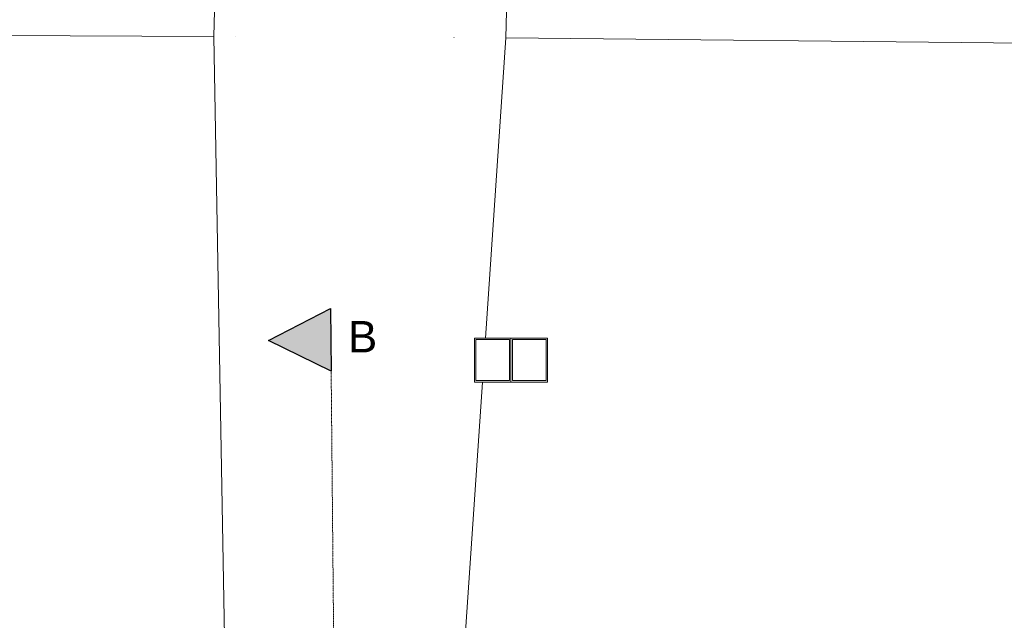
# Model space of a CAD drawing. Extents: x -6068 to 35118, y -17738 to 67348.
# Tile 146 of 243: x 603 to 1949, y 202 to 1023. Entities that reach past the tile are written whole.
import ezdxf
from ezdxf.enums import TextEntityAlignment as Align

# ---------------------------------------------------------------- set-up
doc = ezdxf.new("R2010")
doc.units = 0
doc.header["$LTSCALE"] = 15
for name, pattern in [('AXES', [50.8, 31.75, -6.35, 6.35, -6.35]), ('Continua', [0]), ('Cui_CONTINU', [0])]:
    doc.linetypes.add(name, pattern=pattern)
doc.layers.add('Dalle - PLANS - Style par défaut', color=7, linetype='Continua', lineweight=0, true_color=0x000000)
for name, color, linetype in [('EDL_EXTERIEUR', 9, 'Cui_CONTINU'), ('Marques - Coupes', 7, 'CONTINUOUS'), ('PIS-CONTOURS', 44, 'CONTINUOUS'), ('PIS-coupe', 254, 'CONTINUOUS'), ('PIS-fond de plan', 7, 'Cui_CONTINU')]:
    doc.layers.add(name, color=color, linetype=linetype)
doc.styles.add('STYLE_GENERE_1', font='arial.ttf')

# ---------------------------------------------------------------- blocks, each defined once
blk = doc.blocks.new('EDL_RDJ plan_2025 10 17')
at = {"layer": 'Dalle - PLANS - Style par défaut', "color": 18, "linetype": 'Continua', "lineweight": 0, "ltscale": 0.1, "true_color": 0x000000}
blk.add_line((1211, 998.2), (1211.1, 998.2), dxfattribs=at)
at = {"layer": 'EDL_EXTERIEUR', "linetype": 'Continua', "lineweight": 0, "ltscale": 0.1}
for p, q in [((918.4, 2592.4), (882.5, 999.7)), ((1282, 997.9), (1315.2, 2583.4)), ((-443, 1005.7), (882.5, 999.7)), ((882.5, 999.7), (897.2, 179)), ((912, 999.6), (912.2, 999.6)), ((1254, 587.3), (1282, 997.9)), ((1282, 997.9), (2426.6, 986.2)), ((1226.1, 179.3), (1249.9, 527.3))]:
    blk.add_line(p, q, dxfattribs=at)
at = {"layer": 'EDL_EXTERIEUR', "color": 7, "linetype": 'Continua', "lineweight": 13, "ltscale": 0.1}
for p, q in [((1238.9, 587.3), (1238.9, 527.3)), ((1288.9, 587.3), (1238.9, 587.3)), ((1288.9, 527.3), (1288.9, 587.3)), ((1338.9, 587.3), (1288.9, 587.3)), ((1288.9, 587.3), (1288.9, 527.3)), ((1338.9, 527.3), (1338.9, 587.3)), ((1238.9, 527.3), (1288.9, 527.3)), ((1288.9, 527.3), (1338.9, 527.3))]:
    blk.add_line(p, q, dxfattribs=at)
at = {"layer": 'EDL_EXTERIEUR', "color": 7, "linetype": 'Continua', "lineweight": 0, "ltscale": 0.1}
for p, q in [((1288.9, 587.3), (1238.9, 587.3)), ((1238.9, 587.3), (1238.9, 527.3)), ((1240.9, 585.3), (1240.9, 529.3)), ((1286.9, 585.3), (1240.9, 585.3)), ((1286.9, 529.3), (1286.9, 585.3)), ((1288.9, 527.3), (1288.9, 587.3)), ((1288.9, 587.3), (1288.9, 527.3)), ((1338.9, 587.3), (1288.9, 587.3)), ((1336.9, 585.3), (1290.9, 585.3)), ((1290.9, 585.3), (1290.9, 529.3)), ((1336.9, 529.3), (1336.9, 585.3)), ((1338.9, 527.3), (1338.9, 587.3)), ((1238.9, 527.3), (1288.9, 527.3)), ((1240.9, 529.3), (1286.9, 529.3)), ((1288.9, 527.3), (1338.9, 527.3)), ((1290.9, 529.3), (1336.9, 529.3))]:
    blk.add_line(p, q, dxfattribs=at)
blk = doc.blocks.new('*U783')
at = {"layer": 'PIS-CONTOURS', "linetype": 'Continuous', "lineweight": 0}
blk.add_hatch(color=0, dxfattribs=at).paths.add_polyline_path([(0, 0), (500, -1000), (1000, 0)])
at = {"layer": 'PIS-CONTOURS', "color": 0, "linetype": 'AXES', "lineweight": 13, "ltscale": 0.005}
blk.add_line((1000, 0), (35953, 0), dxfattribs=at)
at = {"layer": 'PIS-CONTOURS', "color": 0, "linetype": 'Continuous', "lineweight": 25, "flags": 128}
blk.add_lwpolyline([(0, 0), (1000, 0), (500, -1000)], close=True, dxfattribs=at)
at = {"layer": 'PIS-CONTOURS', "color": 0, "lineweight": 15, "style": 'STYLE_GENERE_1'}
blk.add_attdef('REP1', text='', height=500, dxfattribs=at).set_placement((-721, -441), align=Align.MIDDLE_CENTER)
blk.add_attdef('REP', text='', height=500, dxfattribs=at).set_placement((35848, -844), align=Align.BOTTOM_LEFT)

msp = doc.modelspace()

# ---------------------------------------------------------------- block references
at = {"layer": 'PIS-coupe', "lineweight": 13}
ref = msp.add_blockref('*U783', (1027.9, 627.8), dxfattribs=dict(at, xscale=0.08552815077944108, yscale=0.08552815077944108, zscale=0.08552815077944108, rotation=270.5363143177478))
ref.add_attrib('REP1', 'B', dxfattribs={"layer": 'Marques - Coupes', "lineweight": 15, "height": 42.8, "style": 'STYLE_GENERE_1'}).set_placement((1071.8, 589.3), align=Align.MIDDLE_CENTER)
at = {"layer": 'PIS-fond de plan'}
msp.add_blockref('EDL_RDJ plan_2025 10 17', (-14.3, 0), dxfattribs=at)

doc.saveas('drawing.dxf')
